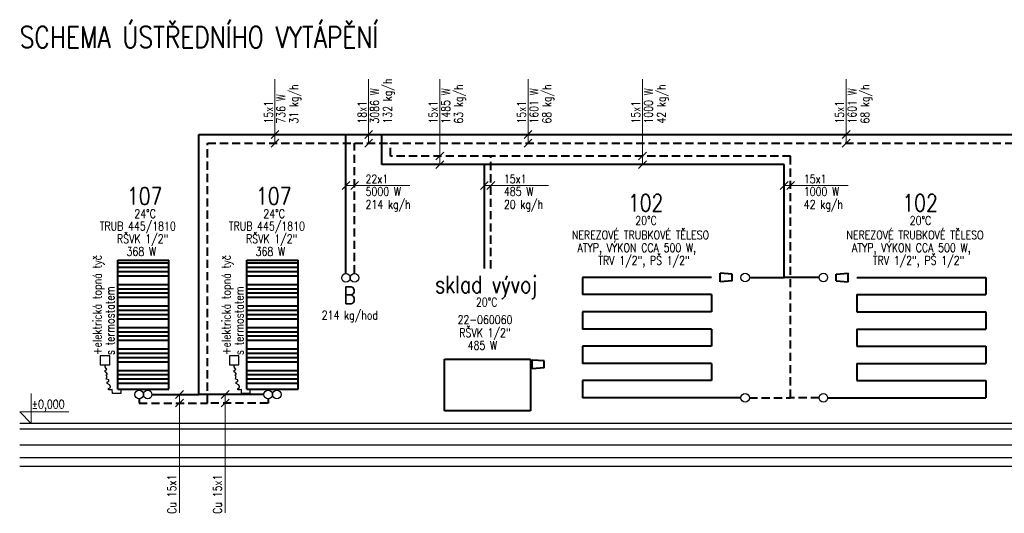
# Model space of a CAD drawing. Header units: millimetres. Extents: x -1200 to 89261, y -18765 to 52904.
# Tile 14 of 20: x 25297 to 48183, y 41419 to 52904. Entities that reach past the tile are written whole.
import ezdxf
from ezdxf.enums import TextEntityAlignment as Align

# ---------------------------------------------------------------- set-up
doc = ezdxf.new("R2010")
doc.units = ezdxf.units.MM
doc.header["$LTSCALE"] = 15
doc.linetypes.add('DASHED', pattern=[19.05, 12.7, -6.35])
for name, color, linetype, lineweight in [('T_otopna_telesa', 1, 'Continuous', 40), ('T_popis', 4, 'Continuous', 0), ('T_potrubi_privodni', 1, 'Continuous', 40), ('T_potrubi_zpetne', 5, 'DASHED', 40), ('T_text', 3, 'Continuous', 18)]:
    doc.layers.add(name, color=color, linetype=linetype, lineweight=lineweight)
for name, color, linetype in [('T_popis_telesa', 31, 'Continuous'), ('T_stoupacky', 3, 'Continuous'), ('T_zarizeni', 4, 'Continuous')]:
    doc.layers.add(name, color=color, linetype=linetype)
doc.layers.add('T_vykony', color=6, linetype='Continuous', plot=False)
doc.layers.add('T_vyrez', color=6, linetype='Continuous', plot=False)
doc.styles.add('EP', font='romans.shx', dxfattribs={"width": 0.8})
doc.styles.add('RAZITKO', font='romans.shx', dxfattribs={"width": 0.8})

# ---------------------------------------------------------------- blocks, each defined once
blk = doc.blocks.new('A$C57C60D0C')
at = {"layer": 'T_otopna_telesa'}
for p, q in [((0, -1500), (0, 0)), ((0, 0), (595, 0)), ((595, -1500), (595, 0)), ((0, -31), (595, -31)), ((0, -81), (595, -81)), ((0, -131), (595, -131)), ((0, -181), (595, -181)), ((0, -281), (595, -281)), ((0, -331), (595, -331)), ((0, -381), (595, -381)), ((0, -431), (595, -431)), ((0, -531), (595, -531)), ((0, -581), (595, -581)), ((0, -631), (595, -631)), ((0, -681), (595, -681)), ((0, -781), (595, -781)), ((0, -831), (595, -831)), ((0, -881), (595, -881)), ((0, -931), (595, -931)), ((0, -1031), (595, -1031)), ((0, -1081), (595, -1081)), ((0, -1131), (595, -1131)), ((0, -1181), (595, -1181)), ((0, -1281), (595, -1281)), ((0, -1331), (595, -1331)), ((0, -1381), (595, -1381)), ((0, -1431), (595, -1431)), ((0, -1500), (595, -1500))]:
    blk.add_line(p, q, dxfattribs=at)
blk = doc.blocks.new('A$C2a30265b')
at = {"layer": 'T_zarizeni'}
for p, q in [((-65, 166), (-65, 191)), ((-52, 148), (-65, 166)), ((-65, 124), (-45, 139)), ((-65, 109), (-65, 124)), ((-45, 139), (-52, 148)), ((-51, 102), (-65, 109)), ((-52, 72), (-38, 82)), ((-40, 54), (-52, 72)), ((-38, 82), (-51, 102)), ((-50, 24), (-43, 45)), ((-44, 22), (-50, 24)), ((-22, 14), (-44, 22)), ((-43, 45), (-40, 54)), ((-22, -1), (-22, 14)), ((-40, -12), (-22, -1)), ((-40, -29), (-40, -12)), ((-14, -42), (-40, -29)), ((-23, -86), (-3, -73)), ((-23, -100), (-23, -86)), ((4, -100), (-23, -100)), ((-3, -57), (-14, -42)), ((-3, -73), (-3, -57)), ((20, -99), (4, -100)), ((23, -145), (20, -99)), ((117, -94), (117, -145)), ((117, -145), (23, -145))]:
    blk.add_line(p, q, dxfattribs=at)
blk.add_lwpolyline([(-10, 294), (-120, 294), (-120, 191), (-10, 191)], close=True, dxfattribs=at)
blk = doc.blocks.new('A$C20e766d5')
at = {"layer": 'T_otopna_telesa'}
for p, q in [((-1000, 600), (0, 600)), ((-1000, 0), (-1000, 600)), ((0, 600), (0, 0)), ((0, 0), (-1000, 0))]:
    blk.add_line(p, q, dxfattribs=at)

msp = doc.modelspace()

# ---------------------------------------------------------------- linework, layer by layer
at = {"linetype": 'Continuous'}
for p, q in [((62186, 43507), (25297, 43507)), ((62186, 43377), (25297, 43377)), ((62186, 43007), (25297, 43007)), ((62186, 42707), (25297, 42707)), ((62186, 42507), (25297, 42507))]:
    msp.add_line(p, q, dxfattribs=at)
at = {"ltscale": 2}
for centre in [(32881, 46900), (33081, 46900)]:
    msp.add_circle(centre, 100, dxfattribs=at)
at = {"layer": 'T_otopna_telesa', "color": 4, "ltscale": 2}
for p, q in [((41577, 46807), (41577, 47007)), ((41857, 46987), (41577, 47007)), ((41857, 46827), (41857, 46987)), ((44277, 46987), (44557, 47007)), ((44277, 46827), (44277, 46987)), ((44557, 46807), (44557, 47007)), ((41857, 46827), (41577, 46807)), ((44277, 46827), (44557, 46807)), ((37208, 44783), (37208, 44983)), ((37488, 44963), (37208, 44983)), ((37488, 44803), (37488, 44963)), ((37488, 44803), (37208, 44783))]:
    msp.add_line(p, q, dxfattribs=at)
at = {"layer": 'T_otopna_telesa', "ltscale": 2}
for p, q in [((41377, 46907), (38377, 46907)), ((38377, 46907), (38377, 46507)), ((44757, 46907), (47757, 46907)), ((47757, 46907), (47757, 46507)), ((41377, 46507), (38377, 46507)), ((41377, 46507), (41377, 46107)), ((44757, 46507), (47757, 46507)), ((44757, 46507), (44757, 46107)), ((41377, 46107), (38377, 46107)), ((38377, 46107), (38377, 45707)), ((44757, 46107), (47757, 46107)), ((47757, 46107), (47757, 45707)), ((41377, 45707), (38377, 45707)), ((41377, 45707), (41377, 45307)), ((44757, 45707), (47757, 45707)), ((44757, 45707), (44757, 45307)), ((41377, 45307), (38377, 45307)), ((38377, 45307), (38377, 44907)), ((44757, 45307), (47757, 45307)), ((47757, 45307), (47757, 44907)), ((41377, 44907), (38377, 44907)), ((41377, 44907), (41377, 44507)), ((44757, 44907), (47757, 44907)), ((44757, 44907), (44757, 44507)), ((41377, 44507), (38377, 44507)), ((38377, 44507), (38377, 44107)), ((44757, 44507), (47757, 44507)), ((47757, 44507), (47757, 44107)), ((42057, 44107), (38377, 44107)), ((44077, 44107), (47757, 44107))]:
    msp.add_line(p, q, dxfattribs=at)
at = {"layer": 'T_potrubi_privodni'}
for p, q in [((29463, 50232), (32881, 50232)), ((29463, 44184), (29463, 50232)), ((32881, 47000), (32881, 50232)), ((32881, 50232), (33714, 50232)), ((33714, 49532), (33714, 50232)), ((33714, 50232), (53567, 50232)), ((36097, 49532), (33714, 49532)), ((36097, 47118), (36097, 49532)), ((43067, 49532), (36097, 49532)), ((43067, 46907), (43067, 49532)), ((42257, 46907), (43067, 46907)), ((43877, 46907), (43067, 46907)), ((28372, 44184), (29463, 44184)), ((30972, 44184), (29463, 44184))]:
    msp.add_line(p, q, dxfattribs=at)
at = {"layer": 'T_potrubi_zpetne'}
for p, q in [((29663, 50032), (33081, 50032)), ((29663, 43984), (29663, 50032)), ((33081, 47000), (33081, 50032)), ((33081, 50032), (33914, 50032)), ((33914, 49732), (33914, 50032)), ((33914, 50032), (53717, 50032)), ((36247, 49732), (33914, 49732)), ((36247, 47118), (36247, 49732)), ((43217, 49732), (36247, 49732)), ((43217, 44107), (43217, 49732)), ((28072, 44084), (28072, 43984)), ((28072, 43984), (29663, 43984)), ((31072, 43984), (29663, 43984)), ((31072, 44084), (31072, 43984)), ((42257, 44107), (43217, 44107)), ((43877, 44107), (43217, 44107))]:
    msp.add_line(p, q, dxfattribs=at)
at = {"layer": 'T_stoupacky'}
for centre in [(42157, 46907), (43977, 46907), (28072, 44184), (28272, 44184), (31072, 44184), (31272, 44184), (42157, 44107), (43977, 44107)]:
    msp.add_circle(centre, 100, dxfattribs=at)
at = {"layer": 'T_text'}
for p, q in [((31231, 50032), (31231, 51520)), ((33408, 50032), (33408, 51520)), ((35061, 49532), (35061, 51520)), ((37113, 50032), (37113, 51520)), ((39773, 49532), (39773, 51520)), ((44506, 50032), (44506, 51520)), ((31140, 50141), (31322, 50322)), ((31140, 49941), (31322, 50122)), ((33317, 50141), (33498, 50322)), ((33317, 49941), (33498, 50122)), ((37023, 50141), (37204, 50322)), ((37023, 49941), (37204, 50122)), ((44416, 50141), (44597, 50322)), ((44416, 49941), (44597, 50122)), ((34970, 49641), (35152, 49822)), ((39682, 49641), (39863, 49822)), ((34970, 49441), (35152, 49622)), ((39682, 49441), (39863, 49622)), ((32791, 48955), (32972, 49136)), ((32881, 49045), (34369, 49045)), ((32991, 48955), (33172, 49136)), ((36007, 48955), (36188, 49136)), ((36097, 49045), (37585, 49045)), ((36157, 48955), (36338, 49136)), ((42976, 48955), (43158, 49136)), ((43067, 49045), (44555, 49045)), ((43126, 48955), (43308, 49136)), ((28921, 44094), (29103, 44275)), ((29012, 41429), (29012, 44184)), ((29982, 44094), (30164, 44275)), ((30073, 41429), (30073, 44184)), ((28921, 43894), (29103, 44075)), ((29982, 43894), (30164, 44075))]:
    msp.add_line(p, q, dxfattribs=at)
at = {"layer": 'T_text', "flags": 128}
msp.add_lwpolyline([(25567, 44208), (25567, 43507), (25297, 43777), (26441, 43777)], dxfattribs=at)

# ---------------------------------------------------------------- block references
at = {"layer": 'T_otopna_telesa', "xscale": 2, "yscale": 2, "zscale": 2}
for name, p in [('A$C57C60D0C', (27577, 47307)), ('A$C57C60D0C', (30577, 47307)), ('A$C20e766d5', (37172, 43807))]:
    msp.add_blockref(name, p, dxfattribs=at)
at = {"layer": 'T_otopna_telesa', "ltscale": 2, "xscale": 2, "yscale": 2, "zscale": 2}
for p in [(27410, 44495), (30410, 44495)]:
    msp.add_blockref('A$C2a30265b', p, dxfattribs=at)

# ---------------------------------------------------------------- texts
at = {"layer": 'T_popis', "color": 1, "style": 'RAZITKO', "width": 0.8}
msp.add_text('SCHEMA ÚSTŘEDNÍHO VYTÁPĚNÍ', height=497, dxfattribs=at).set_placement((25297, 52247))
at = {"layer": 'T_popis', "style": 'EP', "width": 0.8}
for s, p in [('107', (28202, 48601)), ('107', (31202, 48601)), ('102', (39846, 48443)), ('102', (46226, 48443)), ('sklad vývoj', (36141, 46543))]:
    msp.add_text(s, height=400, dxfattribs=at).set_placement(p, align=Align.CENTER)
msp.add_text('B', height=400, dxfattribs=at).set_placement((32821, 46289))
at = {"layer": 'T_popis_telesa', "ltscale": 10, "style": 'EP', "width": 0.8}
for s, p in [('TRUB 445/1810', (27157, 48001, -1700)), ('TRUB 445/1810', (30157, 48001, -1700)), ('RŠVK 1/2"', (27558, 47706, -1700)), ('RŠVK 1/2"', (30558, 47706, -1700)), ('NEREZOVÉ TRUBKOVÉ TĚLESO', (38132, 47794, -850)), ('NEREZOVÉ TRUBKOVÉ TĚLESO', (44513, 47794, -850)), ('368 W', (27781, 47410)), ('368 W', (30781, 47410)), ('ATYP, VÝKON CCA 500 W,', (38262, 47498, -850)), ('ATYP, VÝKON CCA 500 W,', (44643, 47498, -850)), ('TRV 1/2", PŠ 1/2"', (38746, 47203, 850)), ('TRV 1/2", PŠ 1/2"', (45127, 47203, 850)), ('22-060060', (35475, 45824)), ('RŠVK 1/2"', (35515, 45521)), ('485 W', (35709, 45225, 1700))]:
    msp.add_text(s, height=200, dxfattribs=at).set_placement(p)
at = {"layer": 'T_text', "ltscale": 10, "style": 'EP', "width": 0.8}
for s, p in [('15x1', (31179, 50486, 0)), ('18x1', (33355, 50486, 0)), ('15x1', (35009, 50486, 0)), ('15x1', (37061, 50486, 0)), ('15x1', (39720, 50486, 0)), ('15x1', (44454, 50486, 0)), ('Cu 15x1', (28932, 41406)), ('Cu 15x1', (29993, 41406))]:
    msp.add_text(s, height=200, rotation=90, dxfattribs=at).set_placement(p)
for s, p in [('22x1', (33336, 49098, 0)), ('15x1', (36552, 49098, 0)), ('15x1', (43522, 49098, 0)), ('24°C', (27961, 48289)), ('24°C', (30961, 48289)), ('20°C', (39605, 48132)), ('20°C', (45985, 48132)), ('20°C', (35901, 46232))]:
    msp.add_text(s, height=200, dxfattribs=at).set_placement(p)
at = {"layer": 'T_text', "style": 'EP', "width": 0.8}
for s, p in [('+elektrická topná tyč', (27198, 45099)), ('+elektrická topná tyč', (30198, 45099)), ('s termostatem', (27498, 45099)), ('s termostatem', (30498, 45099))]:
    msp.add_text(s, height=200, rotation=90, dxfattribs=at).set_placement(p)
msp.add_text('%%P0,000', height=200, dxfattribs=at).set_placement((25572, 43857))
at = {"layer": 'T_vykony', "ltscale": 10, "style": 'EP', "width": 0.8}
for s, p in [('132 kg/h', (33946, 50486, 0)), ('736 W', (31469, 50486, 0)), ('31 kg/h', (31769, 50486, 0)), ('3086 W', (33646, 50486, 0)), ('1485 W', (35299, 50486, 0)), ('63 kg/h', (35599, 50486, 0)), ('1601 W', (37351, 50486, 0)), ('68 kg/h', (37651, 50486, 0)), ('1000 W', (40011, 50486, 0)), ('42 kg/h', (40311, 50486, 0)), ('1601 W', (44745, 50486, 0)), ('68 kg/h', (45045, 50486, 0))]:
    msp.add_text(s, height=200, rotation=90, dxfattribs=at).set_placement(p)
for s, p in [('5000 W', (33336, 48807, 0)), ('485 W', (36552, 48807, 0)), ('1000 W', (43522, 48807, 0)), ('214 kg/h', (33336, 48507, 0)), ('20 kg/h', (36552, 48507, 0)), ('42 kg/h', (43522, 48507, 0))]:
    msp.add_text(s, height=200, dxfattribs=at).set_placement(p)
at = {"layer": 'T_vyrez', "ltscale": 10, "style": 'EP', "width": 0.8}
msp.add_text('214 kg/hod', height=200, dxfattribs=at).set_placement((32317, 45930, 0))

doc.saveas('drawing.dxf')
